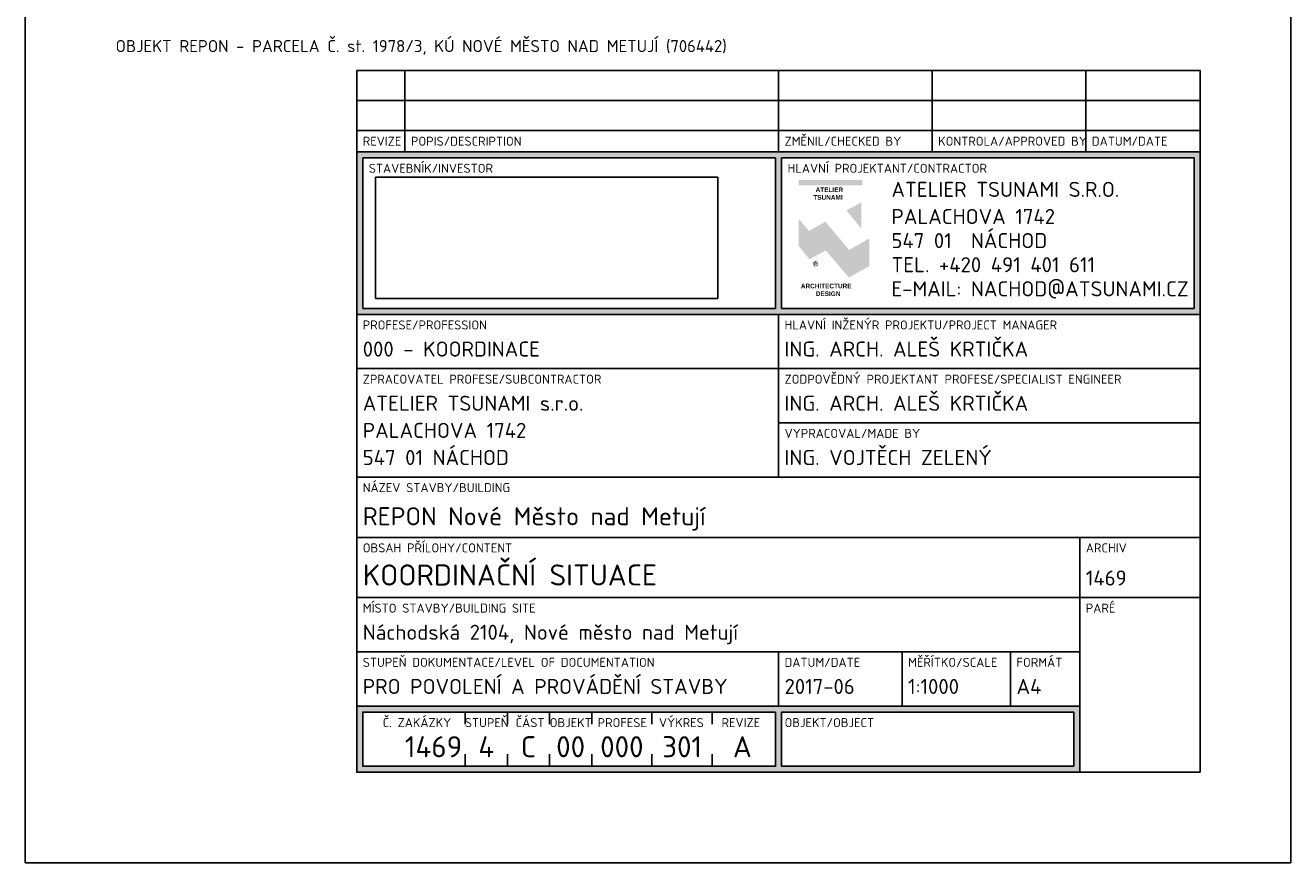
# Model space of a CAD drawing. Header units: metres. Extents: x -617984 to -616281, y -1028747 to -1028450.
# Tile 1 of 6: x -617984 to -617774, y -1028747 to -1028608. Entities that reach past the tile are written whole.
import ezdxf
from ezdxf.enums import TextEntityAlignment as Align

# ---------------------------------------------------------------- set-up
doc = ezdxf.new("R2010")
doc.units = ezdxf.units.M
doc.styles.add('ISOCPEUB_10', font='isocpeur.ttf')
doc.styles.add('ISOCPEUR', font='isocpeur.ttf')
doc.styles.add('ISOCPEUR_10', font='isocpeur.ttf')
doc.styles.get("Standard").update_dxf_attribs({"font": 'isocpeur.ttf'})
picture_1 = doc.add_image_def('image1.png', size_in_pixel=(282, 100))

# ---------------------------------------------------------------- blocks, each defined once
blk = doc.blocks.new('tabulka1')
h = blk.add_hatch(color=256)
h.paths.add_polyline_path([(-140, 76), (-140, 103), (0, 103), (0, 76)])
h.paths.add_polyline_path([(-139, 77), (-139, 102), (-70.5, 102), (-70.5, 77)], flags=16)
h.paths.add_polyline_path([(-69.5, 77), (-69.5, 102), (-1, 102), (-1, 77)], flags=16)
h = blk.add_hatch(color=256)
h.dxf.hatch_style = 1
h.paths.add_polyline_path([(-66.65, 98.32), (-56.1, 98.32), (-56.1, 97.45), (-66.65, 97.45)])
at = {"true_color": 0xaaaaaa}
h = blk.add_hatch(color=253, dxfattribs=at)
h.dxf.hatch_style = 1
edge = h.paths.add_edge_path()
edge.add_spline(control_points=[(-56.26, 94.61), (-56.26, 94.61), (-56.26, 90.24), (-56.26, 90.24), (-56.26, 90.24), (-56.26, 90.24), (-58.73, 93.27), (-58.73, 93.27), (-58.73, 93.27), (-58.73, 93.27), (-56.26, 94.61), (-56.26, 94.61)], knot_values=[0, 0, 0, 0, 0.333333, 0.333333, 0.333333, 0.5, 0.666667, 0.666667, 0.666667, 0.833333, 1, 1, 1, 1], degree=3, periodic=0)
h = blk.add_hatch(color=253, dxfattribs=at)
h.dxf.hatch_style = 1
edge = h.paths.add_edge_path()
edge.add_spline(control_points=[(-64.94, 89.87), (-64.94, 89.87), (-62.21, 91.38), (-62.21, 91.38), (-62.21, 91.38), (-62.21, 91.38), (-58.29, 86.71), (-58.29, 86.71), (-58.29, 86.71), (-58.29, 86.71), (-54.94, 88.6), (-54.94, 88.6), (-54.94, 88.6), (-54.94, 88.6), (-54.93, 84.03), (-54.93, 84.03), (-54.93, 84.03), (-54.93, 84.03), (-58.32, 82.12), (-58.32, 82.12), (-58.32, 82.12), (-58.32, 82.12), (-62.14, 86.61), (-62.14, 86.61), (-62.14, 86.61), (-62.14, 86.61), (-64.87, 85.15), (-64.87, 85.15), (-64.87, 85.15), (-64.87, 85.15), (-66.64, 87.34), (-66.64, 87.34), (-66.64, 87.34), (-66.64, 87.34), (-66.64, 91.85), (-66.64, 91.85), (-66.64, 91.85), (-66.64, 91.85), (-64.94, 89.87), (-64.94, 89.87)], knot_values=[0, 0, 0, 0, 0.1, 0.1, 0.1, 0.15, 0.2, 0.2, 0.2, 0.25, 0.3, 0.3, 0.3, 0.35, 0.4, 0.4, 0.4, 0.45, 0.5, 0.5, 0.5, 0.55, 0.6, 0.6, 0.6, 0.65, 0.7, 0.7, 0.7, 0.75, 0.8, 0.8, 0.8, 0.85, 0.9, 0.9, 0.9, 0.95, 1, 1, 1, 1], degree=3, periodic=0)
h = blk.add_hatch(color=256)
h.paths.add_polyline_path([(-69.5, 10), (-69.5, 1), (-21, 1), (-21, 10)], flags=16)
h.paths.add_polyline_path([(-70.5, 10), (-139, 10), (-139, 1), (-70.5, 1)], flags=16)
h.paths.add_polyline_path([(-140, 11), (-20, 11), (-20, 0), (-140, 0)])
for p, q in [((-140, 103), (-140, 116.5)), ((-140, 116.5), (0, 116.5)), ((-132, 103), (-132, 116.5)), ((-70, 103), (-70, 116.5)), ((-44.5, 103), (-44.5, 116.5)), ((-19, 116.5), (-19, 103)), ((0, 116.5), (0, 103)), ((-140, 111.5), (0, 111.5)), ((-140, 106.5), (0, 106.5)), ((-140, 103), (0, 103)), ((-140, 76), (-140, 103)), ((0, 103), (0, 76)), ((-139, 102), (-70.5, 102)), ((-139, 77), (-139, 102)), ((-70.5, 77), (-70.5, 102)), ((-69.5, 102), (-1, 102)), ((-69.5, 77), (-69.5, 102)), ((-1, 102), (-1, 77)), ((-140, 0), (-140, 76)), ((-140, 76), (0, 76)), ((-139, 77), (-70.5, 77)), ((-70, 76), (-70, 49)), ((-69.5, 77), (-1, 77)), ((0, 76), (0, 0)), ((0, 67), (-140, 67)), ((0, 58), (-70, 58)), ((0, 49), (-140, 49)), ((-140, 39), (0, 39)), ((-20, 29), (-20, 39)), ((-140, 29), (0, 29)), ((-20, 0), (-20, 29)), ((-20, 20), (-140, 20)), ((-70, 20), (-70, 11)), ((-49.5, 11), (-49.5, 20)), ((-31.5, 11), (-31.5, 20)), ((-20, 11), (-140, 11)), ((-20, 0), (-20, 11)), ((-122, 10), (-122, 8)), ((-115, 10), (-115, 8)), ((-108, 10), (-108, 8)), ((-101, 10), (-101, 8)), ((-91, 10), (-91, 8)), ((-81, 10), (-81, 8)), ((-122, 1), (-122, 3)), ((-115, 1), (-115, 3)), ((-108, 1), (-108, 3)), ((-101, 1), (-101, 3)), ((-91, 1), (-91, 3)), ((-81, 1), (-81, 3)), ((-140, 0), (0, 0))]:
    blk.add_line(p, q)
blk.add_lwpolyline([(-140, 11), (-20, 11), (-20, 0), (-140, 0)], close=True)
for points in [[(-70.5, 10), (-139, 10), (-139, 1), (-70.5, 1), (-70.5, 10)], [(-69.5, 10), (-69.5, 1), (-21, 1), (-21, 10), (-69.5, 10)]]:
    blk.add_lwpolyline(points)
at = {"style": 'ISOCPEUR_10'}
for s, height, p in [('REVIZE', 1.5, (-139, 104)), ('POPIS/DESCRIPTION', 1.5, (-131, 104)), ('ZMĚNIL/CHECKED BY', 1.5, (-69, 104)), ('KONTROLA/APPROVED BY', 1.5, (-43.5, 104)), ('DATUM/DATE', 1.5, (-18, 104)), ('STAVEBNÍK/INVESTOR', 1.5, (-138, 99.5)), ('HLAVNÍ PROJEKTANT/CONTRACTOR', 1.5, (-68.5, 99.5)), ('ATELIER TSUNAMI S.R.O.', 2.5, (-51.26, 95.5)), ('PALACHOVA 1742', 2.5, (-51.26, 91)), ('547 01  NÁCHOD', 2.5, (-51.26, 87)), ('TEL. +420 491 401 611', 2.5, (-51.26, 83)), ('E-MAIL: NACHOD@ATSUNAMI.CZ', 2.5, (-51.26, 79)), ('PROFESE/PROFESSION', 1.5, (-139, 73.5)), ('HLAVNÍ INŽENÝR PROJEKTU/PROJECT MANAGER', 1.5, (-69, 73.5)), ('ZPRACOVATEL PROFESE/SUBCONTRACTOR', 1.5, (-139, 64.5)), ('ZODPOVĚDNÝ PROJEKTANT PROFESE/SPECIALIST ENGINEER', 1.5, (-69, 64.5)), ('VYPRACOVAL/MADE BY', 1.5, (-69, 55.5)), ('NÁZEV STAVBY/BUILDING', 1.5, (-139, 46.5)), ('OBSAH PŘÍLOHY/CONTENT', 1.5, (-139, 36.5)), ('ARCHIV', 1.5, (-19, 36.5)), ('MÍSTO STAVBY/BUILDING SITE', 1.5, (-139, 26.5)), ('PARÉ', 1.5, (-19, 26.5)), ('STUPEŇ DOKUMENTACE/LEVEL OF DOCUMENTATION', 1.5, (-139, 17.5)), ('DATUM/DATE', 1.5, (-69, 17.5)), ('MĚŘÍTKO/SCALE', 1.5, (-48.5, 17.5)), ('FORMÁT', 1.5, (-30.5, 17.5)), ('OBJEKT/OBJECT', 1.5, (-69, 7.5))]:
    blk.add_text(s, height=height, dxfattribs=at).set_placement(p)
for s, p in [('Č. ZAKÁZKY', (-130, 7.5)), ('STUPEŇ', (-118.43, 7.5)), ('ČÁST', (-111.23, 7.5)), ('OBJEKT', (-104.48, 7.5)), ('PROFESE', (-95.93, 7.5)), ('VÝKRES', (-86.12, 7.5)), ('REVIZE', (-76.25, 7.5))]:
    blk.add_text(s, height=1.5, dxfattribs=at).set_placement(p, align=Align.CENTER)
for s, width, gutter_width, heights, insert, char_height, attachment_point in [('\\pi2.6834;{\\fSwis721 Ex BT|b1|i0|c238|p34;ATELIER\\P\\pi2.3128;TSUNAMI}', 10.4206, 1.76, [0], (-66.53, 97.07), 0.7633, 1), ('{\\fSwis721 Ex BT|b1|i0|c238|p34;\\H1.1667x;\\C253;\\c11184810;®}', 0.2908, 1, [0.248], (-63.88, 84.4), 0.7415, 5), ('\\pi0.23561;{\\fSwis721 Ex BT|b1|i0|c238|p34;ARCHITECTURE\\P\\pi2.7218;DESIGN}', 10.2766, 1.76, [0], (-66.53, 81.09), 0.7633, 1)]:
    blk.add_mtext_dynamic_manual_height_columns(s, width=width, gutter_width=gutter_width, heights=heights, dxfattribs=dict(insert=insert, char_height=char_height, attachment_point=attachment_point))
for tag, p, height, style in [('PROFESE', (-139, 69), 2.5, 'ISOCPEUR_10'), ('HLAVNÍ_INŽENÝR_PROJEKTU', (-69, 69), 2.5, 'ISOCPEUR_10'), ('ZODPOVĚDNÝ_PROJEKTANT_PROFESE', (-69, 60), 2.5, 'ISOCPEUR_10'), ('ZPRACOVATEL_PROFESE_jméno', (-139, 60), 2.5, 'ISOCPEUR_10'), ('ZPRACOVATEL_PROFESE_ulice', (-139, 55.5), 2.5, 'ISOCPEUR_10'), ('ZPRACOVATEL_PROFESE_město', (-139, 51), 2.5, 'ISOCPEUR_10'), ('VYPRACOVAL', (-69, 51), 2.5, 'ISOCPEUR_10'), ('ARCHIV', (-19, 31), 2.5, 'ISOCPEUR_10'), ('MISTO_STAVBY', (-139, 22), 2.5, 'ISOCPEUR_10'), ('STUPEŇ_DOKUMENTACE', (-139, 13), 2.5, 'ISOCPEUR_10'), ('DATUM', (-69, 13), 2.5, 'ISOCPEUR_10'), ('MĚŘÍTKO', (-48.5, 13), 2.5, 'ISOCPEUR_10'), ('FORMÁT', (-30.5, 13), 2.5, 'ISOCPEUR_10'), ('OBJEKT', (-69, 2.5), 3.5, 'ISOCPEUB_10')]:
    blk.add_attdef(tag, p, '', height=height, dxfattribs=dict(style=style))
at = {"linetype": 'ByBlock', "style": 'ISOCPEUB_10'}
for tag, p in [('NÁZEV_STAVBY', (-139, 41)), ('OBSAH_PŘÍLOHY', (-139, 31))]:
    blk.add_attdef(tag, p, '', height=3.5, dxfattribs=at)
blk.add_attdef('Č_PŘÍLOHY-č_zakázky', text='', height=3.5, dxfattribs=at).set_placement((-122.5, 2.5), align=Align.RIGHT)
for tag, p in [('Č_PŘÍLOHY-stupeň_dokumentace', (-118.5, 2.5)), ('Č_PŘÍLOHY-část_dokumentace', (-111.5, 2.5)), ('Č_PŘÍLOHY-objekt', (-104.5, 2.5)), ('Č_PŘÍLOHY-profese', (-96, 2.5)), ('Č_PŘÍLOHY-výkres', (-86, 2.5)), ('Č_PŘÍLOHY-revize', (-76, 2.5))]:
    blk.add_attdef(tag, text='', height=3.5, dxfattribs=at).set_placement(p, align=Align.CENTER)
at = {"style": 'ISOCPEUR_10'}
blk.add_attdef('OBJEKT_UPŘESNĚNÍ', text='', height=2.5, dxfattribs=at).set_placement((-22, 2.5), align=Align.RIGHT)
at = {"color": 255}
image = blk.add_image(picture_1, insert=(-136.87, 78.64), size_in_units=(56.79, 20.14), dxfattribs=at)
image.dxf.flags = 15

msp = doc.modelspace()

# ---------------------------------------------------------------- linework, layer by layer
msp.add_lwpolyline([(-617983.65, -1028450.17), (-617773.65, -1028450.17), (-617773.65, -1028747.17), (-617983.65, -1028747.17)], close=True)

# ---------------------------------------------------------------- block references
ref = msp.add_blockref('tabulka1', (-617788.65, -1028732.17))
ref.add_attrib('Č_PŘÍLOHY-revize', 'A', dxfattribs={"linetype": 'ByBlock', "height": 3.5, "style": 'ISOCPEUB_10'}).set_placement((-617864.65, -1028729.67), align=Align.CENTER)
ref.add_attrib('Č_PŘÍLOHY-výkres', '301', dxfattribs={"linetype": 'ByBlock', "height": 3.5, "style": 'ISOCPEUB_10'}).set_placement((-617874.65, -1028729.67), align=Align.CENTER)
ref.add_attrib('Č_PŘÍLOHY-profese', '000', dxfattribs={"linetype": 'ByBlock', "height": 3.5, "style": 'ISOCPEUB_10'}).set_placement((-617884.65, -1028729.67), align=Align.CENTER)
ref.add_attrib('Č_PŘÍLOHY-objekt', '00', dxfattribs={"linetype": 'ByBlock', "height": 3.5, "style": 'ISOCPEUB_10'}).set_placement((-617893.15, -1028729.67), align=Align.CENTER)
ref.add_attrib('Č_PŘÍLOHY-část_dokumentace', 'C', dxfattribs={"linetype": 'ByBlock', "height": 3.5, "style": 'ISOCPEUB_10'}).set_placement((-617900.15, -1028729.67), align=Align.CENTER)
ref.add_attrib('Č_PŘÍLOHY-stupeň_dokumentace', '4', dxfattribs={"linetype": 'ByBlock', "height": 3.5, "style": 'ISOCPEUB_10'}).set_placement((-617907.15, -1028729.67), align=Align.CENTER)
ref.add_attrib('Č_PŘÍLOHY-č_zakázky', '1469', dxfattribs={"linetype": 'ByBlock', "height": 3.5, "style": 'ISOCPEUB_10'}).set_placement((-617911.15, -1028729.67), align=Align.RIGHT)
ref.add_attrib('FORMÁT', 'A4', (-617819.15, -1028719.17), dxfattribs={"height": 2.5, "style": 'ISOCPEUR_10'})
ref.add_attrib('MĚŘÍTKO', '1:1000', (-617837.15, -1028719.17), dxfattribs={"height": 2.5, "style": 'ISOCPEUR_10'})
ref.add_attrib('DATUM', '2017-06', (-617857.65, -1028719.17), dxfattribs={"height": 2.5, "style": 'ISOCPEUR_10'})
ref.add_attrib('ARCHIV', '1469', (-617807.65, -1028701.17), dxfattribs={"color": 7, "height": 2.5, "style": 'ISOCPEUR_10'})
ref.add_attrib('VYPRACOVAL', 'ING. VOJTĚCH ZELENÝ', (-617857.65, -1028681.17), dxfattribs={"height": 2.5, "style": 'ISOCPEUR_10'})
ref.add_attrib('ZODPOVĚDNÝ_PROJEKTANT_PROFESE', 'ING. ARCH. ALEŠ KRTIČKA', (-617857.65, -1028672.17), dxfattribs={"height": 2.5, "style": 'ISOCPEUR_10'})
ref.add_attrib('HLAVNÍ_INŽENÝR_PROJEKTU', 'ING. ARCH. ALEŠ KRTIČKA', (-617857.65, -1028663.17), dxfattribs={"height": 2.5, "style": 'ISOCPEUR_10'})
ref.add_attrib('STUPEŇ_DOKUMENTACE', 'PRO POVOLENÍ A PROVÁDĚNÍ STAVBY', (-617927.65, -1028719.17), dxfattribs={"height": 2.5, "style": 'ISOCPEUR_10'})
ref.add_attrib('MISTO_STAVBY', 'Náchodská 2104, Nové město nad Metují', (-617927.65, -1028710.17), dxfattribs={"height": 2.5, "style": 'ISOCPEUR_10'})
ref.add_attrib('OBSAH_PŘÍLOHY', 'KOORDINAČNÍ SITUACE', (-617927.65, -1028701.17), dxfattribs={"linetype": 'ByBlock', "height": 3.5, "style": 'ISOCPEUB_10'})
ref.add_attrib('NÁZEV_STAVBY', 'REPON Nové Město nad Metují', (-617927.65, -1028691.17), dxfattribs={"linetype": 'ByBlock', "height": 3, "style": 'ISOCPEUB_10'})
ref.add_attrib('ZPRACOVATEL_PROFESE_město', '547 01 NÁCHOD', (-617927.65, -1028681.17), dxfattribs={"height": 2.5, "style": 'ISOCPEUR_10'})
ref.add_attrib('ZPRACOVATEL_PROFESE_ulice', 'PALACHOVA 1742', (-617927.65, -1028676.67), dxfattribs={"height": 2.5, "style": 'ISOCPEUR_10'})
ref.add_attrib('ZPRACOVATEL_PROFESE_jméno', 'ATELIER TSUNAMI s.r.o.', (-617927.65, -1028672.17), dxfattribs={"height": 2.5, "style": 'ISOCPEUR_10'})
ref.add_attrib('PROFESE', '000 - KOORDINACE', (-617927.65, -1028663.17), dxfattribs={"height": 2.5, "style": 'ISOCPEUR_10'})

# ---------------------------------------------------------------- texts
at = {"style": 'ISOCPEUR'}
msp.add_text('OBJEKT REPON - PARCELA Č. st. 1978/3, KÚ NOVÉ MĚSTO NAD METUJÍ (706442)', height=2, dxfattribs=at).set_placement((-617968.67, -1028612.63))

doc.saveas('drawing.dxf')
